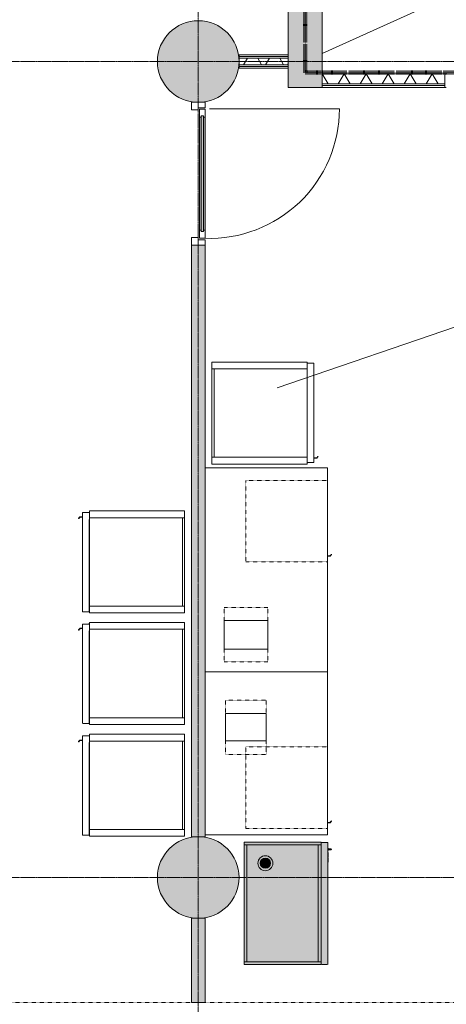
# Model space of a CAD drawing. Header units: millimetres. Extents: x -281 to 121694, y -16481 to 65128.
# Tile 17 of 256: x 15888 to 19022, y 9067 to 16307. Entities that reach past the tile are written whole.
import ezdxf

# ---------------------------------------------------------------- set-up
doc = ezdxf.new("R2010")
doc.units = ezdxf.units.MM
for name, pattern in [('ARC FS 060 minutes', [7.2, 2.4, -1.6, 0, -1.6, 0, -1.6]), ('Grid Line', [12, 6, -2, 2, -2]), ('NLRS_Dash-0_6mm_Space-0_6mm_cpz', [1.2, 0.6, -0.6])]:
    doc.linetypes.add(name, pattern=pattern)
for name, color, linetype, lineweight in [('A--A2__Ruwbouw', 8, 'Continuous', 5), ('A--L$01A__Algemeen', 7, 'Continuous', 5), ('A--L$07A__Stramien', 1, 'Continuous', 5), ('A--L21__Buitenwanden', 3, 'Continuous', 5), ('A--L22__Binnenwanden', 2, 'Continuous', 5), ('A--L23__Vloeren', 3, 'Continuous', 5), ('A--L28__Hoofddraagconstructies', 3, 'Continuous', 5), ('A--L3__Afbouw', 2, 'Continuous', 5), ('A--L5__InstallatiesW', 7, 'Continuous', 5), ('A--L82__LosseGebruikersInvent', 1, 'Continuous', 5), ('A--L8__LosseInventaris', 1, 'Continuous', 5), ('A--LD30__DetailPenMiddel', 3, 'NLRS_Dash-0_6mm_Space-0_6mm_cpz', 5), ('A--TR9__AlgVoorz', 1, 'Continuous', 5)]:
    doc.layers.add(name, color=color, linetype=linetype, lineweight=lineweight)

# ---------------------------------------------------------------- blocks, each defined once
blk = doc.blocks.new('TBR-B-BWK-C-BES-ARC-R25_rvt-1-L_80_ 13')
at = {"layer": 'A--A2__Ruwbouw'}
h = blk.add_hatch(color=21, dxfattribs=at)
h.paths.add_polyline_path([(17938.6, 15810), (18110, 15810), (18110, 18545), (17860, 18545), (17860, 15810)])
h.paths.add_polyline_path([(18110, 19675), (18110, 22125), (17860, 22125), (17860, 21700), (17862, 21698), (17862, 21682), (17860, 21680), (17862, 21680), (17862, 20520), (17860, 20520), (17862, 20518), (17862, 20502), (17860, 20500), (17862, 20498), (17862, 20482), (17860, 20480), (17862, 20480), (17862, 19920), (17860, 19920), (17862, 19918), (17862, 19902), (17860, 19900), (17860, 19675), (17938.6, 19675)])
at = {"layer": 'A--L28__Hoofddraagconstructies'}
for points in [[(17200, 15700), (17258.5, 15705.8), (17314.8, 15722.8), (17366.7, 15750.6), (17412.1, 15787.9), (17449.4, 15833.3), (17477.2, 15885.2), (17494.2, 15941.5), (17500, 16000), (17494.2, 16058.5), (17477.2, 16114.8), (17449.4, 16166.7), (17412.1, 16212.1), (17366.7, 16249.4), (17314.8, 16277.2), (17258.5, 16294.2), (17200, 16300), (17141.5, 16294.2), (17085.2, 16277.2), (17033.3, 16249.4), (16987.9, 16212.1), (16950.6, 16166.7), (16922.8, 16114.8), (16905.8, 16058.5), (16900, 16000), (16905.8, 15941.5), (16922.8, 15885.2), (16950.6, 15833.3), (16987.9, 15787.9), (17033.3, 15750.6), (17085.2, 15722.8), (17141.5, 15705.8), (17191.9, 15700.8)], [(17200, 9700), (17258.5, 9705.8), (17314.8, 9722.8), (17366.7, 9750.6), (17412.1, 9787.9), (17449.4, 9833.3), (17477.2, 9885.2), (17494.2, 9941.5), (17500, 10000), (17494.2, 10058.5), (17477.2, 10114.8), (17449.4, 10166.7), (17412.1, 10212.1), (17366.7, 10249.4), (17314.8, 10277.2), (17258.5, 10294.2), (17200, 10300), (17141.5, 10294.2), (17085.2, 10277.2), (17033.3, 10249.4), (16987.9, 10212.1), (16950.6, 10166.7), (16922.8, 10114.8), (16905.8, 10058.5), (16900, 10000), (16905.8, 9941.5), (16922.8, 9885.2), (16950.6, 9833.3), (16987.9, 9787.9), (17033.3, 9750.6), (17085.2, 9722.8), (17141.5, 9705.8), (17191.9, 9700.8)]]:
    blk.add_hatch(color=21, dxfattribs=at).paths.add_polyline_path(points)
at = {"layer": 'A--L22__Binnenwanden', "color": 241, "lineweight": 18}
for p, q in [((17860, 18545), (17860, 15810)), ((18110, 15810), (18110, 17810)), ((17860, 15810), (18110, 15810))]:
    blk.add_line(p, q, dxfattribs=at)
at = {"layer": 'A--L28__Hoofddraagconstructies', "color": 241, "lineweight": 18}
for centre, start, end in [((17200, 16000), 0, 180), ((17200, 16000), 180, 360), ((17200, 10000), 0, 180), ((17200, 10000), 180, 360)]:
    blk.add_arc(centre, 300, start, end, dxfattribs=at)
blk = doc.blocks.new('65_GM_LIB_fire separation vertical_gen_arc - 060 minutes-2361043-L_80_ 13')
at = {"layer": 'A--L$01A__Algemeen', "linetype": 'ARC FS 060 minutes', "lineweight": 100}
blk.add_line((0, 0), (4215, 0), dxfattribs=at)
blk = doc.blocks.new('65_GM_LIB_fire separation vertical_gen_arc - 060 minutes-2388611-L_80_ 13')
at = {"layer": 'A--L$01A__Algemeen', "linetype": 'ARC FS 060 minutes', "lineweight": 100}
blk.add_line((0, 0), (2015.9, 0), dxfattribs=at)
blk = doc.blocks.new('TBR-B-INS-BR-ARC-R25_rvt-1-L_80_ 13')
at = {"layer": 'A--L$01A__Algemeen', "color": 130, "lineweight": 9}
for name, p, rotation in [('65_GM_LIB_fire separation vertical_gen_arc - 060 minutes-2388611-L_80_ 13', (17985, 15919.1), 89.99999999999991), ('65_GM_LIB_fire separation vertical_gen_arc - 060 minutes-2361043-L_80_ 13', (22200, 15919.1), 180)]:
    blk.add_blockref(name, p, dxfattribs=dict(at, rotation=rotation))
blk = doc.blocks.new('NLRS_30_DO_WB_deur enkel draai-SH_gen_cpz1 - 32_31_14_deur enkel glas_gen_aluminium_1050x2800_systeemwand-51066813-L_80_ 13')
at = {"layer": 'A--L3__Afbouw'}
for p, q in [((-485, 50), (-525, 50)), ((-525, 50), (-525, 30.8)), ((-525, 30.8), (-524, 30.8)), ((-524, 30), (-525, 30)), ((-525, 30), (-525, -46.5)), ((-524, 30.8), (-524, 30)), ((-486, 0), (-486, 0.8)), ((-486, 0.8), (-485, 0.8)), ((-470, 0), (-486, 0)), ((-485, 0.8), (-485, 50)), ((-470, -46.5), (-470, 0)), ((470, 0), (470, -46.5)), ((486, 0), (470, 0)), ((525, 50), (485, 50)), ((485, 50), (485, 0.8)), ((485, 0.8), (486, 0.8)), ((486, 0.8), (486, 0)), ((524, 30), (524, 30.8)), ((524, 30.8), (525, 30.8)), ((525, 30), (524, 30)), ((-525, -46.5), (-524, -46.5)), ((-524, -47.3), (-525, -47.3)), ((-525, -47.3), (-525, -50)), ((-525, -50), (-470, -50)), ((-524, -46.5), (-524, -47.3)), ((-471, -47.3), (-471, -46.5)), ((-471, -46.5), (-470, -46.5)), ((-470, -47.3), (-471, -47.3)), ((-470, -50), (-470, -47.3)), ((470, -46.5), (471, -46.5)), ((471, -47.3), (470, -47.3)), ((470, -47.3), (470, -50)), ((470, -50), (525, -50)), ((471, -46.5), (471, -47.3)), ((524, -47.3), (524, -46.5)), ((524, -46.5), (525, -46.5)), ((525, -47.3), (524, -47.3))]:
    blk.add_line(p, q, dxfattribs=at)
blk = doc.blocks.new('NLRS_30_DO_UN_paneel-SH_gen_cpz - 32_30_paneel_gen-62735369-L_80_ 13')
at = {"layer": 'A--L3__Afbouw'}
for points in [[(425, 7.5), (-425, 7.5), (-425, -7.5), (425, -7.5)], [(415, 20), (-415, 20), (-415, 8.3), (415, 8.3)], [(416, 7.5), (415, 8.3), (415, 7.5)], [(415, -20), (415, -8.3), (-415, -8.3), (-415, -20), (-44.9, -20)], [(416, -8.3), (415, -7.5), (415, -8.3)]]:
    blk.add_hatch(color=256, dxfattribs=at).paths.add_polyline_path(points)
for p, q in [((-475, 20), (-475, 17.3)), ((-415, 20), (-475, 20)), ((-475, 20), (-475, 17.3)), ((-475, 17.3), (-474, 17.3)), ((-474, 17.3), (-475, 17.3)), ((-474, 16.5), (-475, 16.5)), ((-475, 16.5), (-475, -12.5)), ((-474, 17.3), (-474, 16.5)), ((425, 7.5), (-425, 7.5)), ((-425, 7.5), (-425, -7.5)), ((-425, -7.5), (-425, 7.5)), ((-425, 7.5), (-416, 7.5)), ((-416, 7.5), (-416, 8.3)), ((-416, 8.3), (-415, 8.3)), ((-415, 8.3), (-415, 20)), ((-415, 20), (415, 20)), ((415, 8.3), (-415, 8.3)), ((475, 20), (415, 20)), ((415, 20), (415, 8.3)), ((415, 8.3), (416, 8.3)), ((416, 8.3), (416, 7.5)), ((416, 7.5), (425, 7.5)), ((425, -7.5), (425, 7.5)), ((425, 7.5), (425, -7.5)), ((474, 16.5), (474, 17.3)), ((474, 17.3), (475, 17.3)), ((475, 17.3), (474, 17.3)), ((475, 16.5), (474, 16.5)), ((475, 17.3), (475, 20)), ((475, 20), (475, 17.3)), ((475, -12.5), (475, 16.5)), ((-475, -12.5), (-474, -12.5)), ((-474, -13.3), (-475, -13.3)), ((-475, -13.3), (-475, -20)), ((-475, -20), (-415, -20)), ((-474, -12.5), (-474, -13.3)), ((-425, -7.5), (425, -7.5)), ((-416, -7.5), (-425, -7.5)), ((-416, -8.3), (-416, -7.5)), ((-415, -8.3), (-416, -8.3)), ((-415, -20), (-415, -8.3)), ((-415, -8.3), (415, -8.3)), ((415, -20), (-415, -20)), ((416, -8.3), (415, -8.3)), ((415, -8.3), (415, -20)), ((415, -20), (475, -20)), ((425, -7.5), (416, -7.5)), ((416, -7.5), (416, -8.3)), ((474, -13.3), (474, -12.5)), ((474, -12.5), (475, -12.5)), ((475, -13.3), (474, -13.3)), ((475, -20), (475, -13.3))]:
    blk.add_line(p, q, dxfattribs=at)
blk = doc.blocks.new('NLRS_30_DO_UN_clearance zone-SH_gen_cpz - NLRS_30_DO_UN_clearance zone-SH_gen_cpz-62715436-L_80_ 13')
at = {"layer": 'A--L3__Afbouw'}
blk.add_line((-477.5, 1006.6), (-477.5, 53.5), dxfattribs=at)
blk.add_arc((-477.5, 53.5), 953.1, 357.9857, 90, dxfattribs=at)
blk = doc.blocks.new('NLRS_82_FU_UN_lab en spoel tafels_gen_kad - labtafel zonder onderkast dxbxh 900x1200x950-V270-L_80_ 13')
at = {"layer": 'A--L$01A__Algemeen'}
for p, q in [((-600, 262.7), (-600, -637.3)), ((600, -637.3), (600, 262.7)), ((-600, -637.3), (600, -637.3))]:
    blk.add_line(p, q, dxfattribs=at)
blk = doc.blocks.new('NLRS_82_SE_UN_koelkast_vriezer_incubator_gen_kad - koelkast dxbxh 750x750x1800-49283073-L_80_ 13')
at = {"layer": 'A--L8__LosseInventaris'}
for p, q in [((-280.3, 79), (-330.3, 79)), ((-330.3, 79), (-330.3, -621)), ((-280.3, 79), (369.7, 79)), ((-280.3, 63), (-280.3, 79)), ((-280.3, -621), (-280.3, 79)), ((369.7, 79), (369.7, 63)), ((419.7, 79), (369.7, 79)), ((369.7, 79), (369.7, -621)), ((419.7, -621), (419.7, 79)), ((369.7, 63), (-280.3, 63)), ((-280.3, 63), (369.7, 63)), ((-280.3, -621), (-280.3, 63)), ((369.7, -621), (369.7, 63)), ((-330.3, -621), (-280.3, -621)), ((-318.8, -621), (-268.8, -621)), ((-318.8, -670), (-318.8, -621)), ((369.7, -621), (-280.3, -621)), ((-268.8, -622), (-268.8, -621)), ((411.2, -622), (-268.8, -622)), ((369.7, -621), (419.7, -621)), ((411.2, -670), (411.2, -622)), ((-317.8, -671), (410.2, -671)), ((-287.8, -671), (-287.8, -688.7)), ((-286, -692.5), (-276.3, -700.6)), ((-285.3, -687.5), (-285.3, -671)), ((-274.5, -698.9), (-283.5, -691.3))]:
    blk.add_line(p, q, dxfattribs=at)
for centre, radius, start, end in [((-305.3, -621), 15, 180, 204.89873), ((-282.8, -688.7), 5, 180, 230), ((-280.3, -687.5), 5, 180, 230), ((-275.3, -699.8), 1.26, 220, 50)]:
    blk.add_arc(centre, radius, start, end, dxfattribs=at)
for points, knots in [([(-317.8, -671), (-317.9, -671), (-318, -671), (-318.2, -670.9), (-318.3, -670.9), (-318.4, -670.8), (-318.5, -670.7), (-318.7, -670.5), (-318.8, -670.3), (-318.8, -670.1), (-318.8, -670)], [0, 0, 0, 0, 0.166667, 0.25, 0.333333, 0.416667, 0.5, 0.666667, 0.833333, 1, 1, 1, 1]), ([(411.2, -670), (411.2, -670.1), (411.2, -670.3), (411.1, -670.5), (410.9, -670.7), (410.8, -670.8), (410.7, -670.9), (410.6, -670.9), (410.4, -671), (410.3, -671), (410.2, -671)], [-1, -1, -1, -1, -0.833333, -0.666667, -0.5, -0.416667, -0.333333, -0.25, -0.166667, 0, 0, 0, 0])]:
    blk.add_open_spline(points, degree=3, knots=knots, dxfattribs=at)
blk = doc.blocks.new('NLRS_82_SE_UN_koelkast_vriezer_incubator_gen_kad - vriezer dxbxh 750x750x1600-49275504-L_80_ 13')
at = {"layer": 'A--L8__LosseInventaris'}
for p, q in [((-280.3, 79), (-330.3, 79)), ((-330.3, 79), (-330.3, -621)), ((-280.3, 79), (369.7, 79)), ((-280.3, 63), (-280.3, 79)), ((-280.3, -621), (-280.3, 79)), ((369.7, 79), (369.7, 63)), ((419.7, 79), (369.7, 79)), ((369.7, 79), (369.7, -621)), ((419.7, -621), (419.7, 79)), ((369.7, 63), (-280.3, 63)), ((-280.3, 63), (369.7, 63)), ((-280.3, -621), (-280.3, 63)), ((369.7, -621), (369.7, 63)), ((-330.3, -621), (-280.3, -621)), ((-318.8, -621), (-268.8, -621)), ((-318.8, -670), (-318.8, -621)), ((369.7, -621), (-280.3, -621)), ((-268.8, -622), (-268.8, -621)), ((411.2, -622), (-268.8, -622)), ((369.7, -621), (419.7, -621)), ((411.2, -670), (411.2, -622)), ((-317.8, -671), (410.2, -671)), ((-287.8, -671), (-287.8, -688.7)), ((-286, -692.5), (-276.3, -700.6)), ((-285.3, -687.5), (-285.3, -671)), ((-274.5, -698.9), (-283.5, -691.3))]:
    blk.add_line(p, q, dxfattribs=at)
for centre, radius, start, end in [((-305.3, -621), 15, 180, 204.89873), ((-282.8, -688.7), 5, 180, 230), ((-280.3, -687.5), 5, 180, 230), ((-275.3, -699.8), 1.26, 220, 50)]:
    blk.add_arc(centre, radius, start, end, dxfattribs=at)
for points, knots in [([(-317.8, -671), (-317.9, -671), (-318, -671), (-318.2, -670.9), (-318.3, -670.9), (-318.4, -670.8), (-318.5, -670.7), (-318.7, -670.5), (-318.8, -670.3), (-318.8, -670.1), (-318.8, -670)], [0, 0, 0, 0, 0.166667, 0.25, 0.333333, 0.416667, 0.5, 0.666667, 0.833333, 1, 1, 1, 1]), ([(411.2, -670), (411.2, -670.1), (411.2, -670.3), (411.1, -670.5), (410.9, -670.7), (410.8, -670.8), (410.7, -670.9), (410.6, -670.9), (410.4, -671), (410.3, -671), (410.2, -671)], [-1, -1, -1, -1, -0.833333, -0.666667, -0.5, -0.416667, -0.333333, -0.25, -0.166667, 0, 0, 0, 0])]:
    blk.add_open_spline(points, degree=3, knots=knots, dxfattribs=at)
blk = doc.blocks.new('NLRS_82_FU_UN__veiligheid_ kast_gen_kad - veiligheidskast brand enkel dxbxh 615x900x2000-50444125-L_80_ 13')
at = {"layer": 'A--L5__InstallatiesW'}
for points in [[(-405.3, 29), (-405.3, -514), (-403.3, -516), (-387.3, -516), (-385.3, -514), (-385.3, 47), (-387.3, 49), (-403.3, 49), (-405.3, 47)], [(-385.3, 29), (474.7, 29), (474.7, 49), (-385.3, 49)], [(474.7, 20.7), (474.7, -514), (476.7, -516), (492.7, -516), (494.7, -514), (494.7, 47), (492.7, 49), (476.7, 49), (474.7, 47)], [(304.2, -107), (305.6, -116.7), (309.7, -125.7), (317.7, -134.5), (325.5, -139.2), (330.5, -141.3), (339.7, -142.5), (349.4, -141.1), (358.5, -137), (367.2, -129), (371.9, -121.2), (374, -116.2), (375.2, -107), (373.8, -97.3), (369.7, -88.2), (361.7, -79.5), (353.9, -74.8), (348.9, -72.7), (339.7, -71.5), (330, -72.9), (321, -77), (313.2, -83.7), (307.5, -92.8), (305.4, -97.8)], [(-385, -496), (-384.3, -516), (-383.3, -516), (-384.3, -496), (-384.7, -496)], [(-383.3, -496), (-383.3, -516), (472.7, -516), (472.7, -496), (-273.1, -496)], [(472.7, -496), (473.7, -516), (474.4, -516), (473.7, -496), (473.2, -496)], [(474.4, -516), (474.7, -516), (474.4, -496)], [(-405.1, -561), (-404.5, -561), (-405.1, -521)], [(-404.5, -519.7), (-404.5, -521), (490.9, -521), (490.9, -516), (-404.5, -516.7), (-404.5, -518.5)], [(-404.5, -521), (-404.5, -561), (490.9, -561), (490.9, -521), (-273.1, -521)], [(-404.5, -561), (-404.5, -566), (490.9, -565.3), (490.9, -561), (-273.1, -561)], [(336.7, -567), (492.7, -566), (491.7, -566), (336.7, -566)], [(490.9, -561), (491.5, -561), (490.9, -521)]]:
    blk.add_hatch(color=10, dxfattribs=at).paths.add_polyline_path(points)
h = blk.add_hatch(color=10, dxfattribs=at)
h.paths.add_polyline_path([(-385.3, -145.9), (-385.3, -496), (474.7, -496), (474.7, 29), (-385.3, 29), (-385.3, -134.5)])
h.paths.add_polyline_path([(284.7, -107), (286.6, -92.8), (292.1, -79.5), (300.8, -68.1), (312.2, -59.4), (325.5, -53.9), (339.7, -52), (353.9, -53.9), (367.2, -59.4), (378.6, -68.1), (387.3, -79.5), (392.8, -92.8), (394.7, -107), (392.8, -121.2), (387.3, -134.5), (378.6, -145.9), (363.4, -156.2), (353.9, -160.1), (339.7, -162), (325.5, -160.1), (312.2, -154.6), (300.8, -145.9), (292.1, -134.5), (286.6, -121.2)])
h = blk.add_hatch(color=10, dxfattribs=at)
h.paths.add_polyline_path([(284.7, -107), (288, -124.8), (292.1, -134.5), (300.8, -145.9), (314.6, -155.6), (325.5, -160.1), (339.7, -162), (357.5, -158.7), (370.4, -152.1), (378.6, -145.9), (387.3, -134.5), (392.8, -121.2), (394.7, -107), (391.4, -89.2), (384.8, -76.3), (378.6, -68.1), (363.4, -57.8), (353.9, -53.9), (339.7, -52), (322, -55.3), (312.2, -59.4), (300.8, -68.1), (292.1, -79.5), (286.6, -92.8)])
h.paths.add_polyline_path([(302.2, -107), (304.2, -95.6), (309, -86), (314.6, -79.4), (322.3, -74), (331.5, -70.6), (341.2, -69.7), (351.1, -71.5), (360.7, -76.3), (367.3, -81.9), (372.7, -89.6), (376.1, -98.8), (377, -108.5), (375.4, -118.1), (370.4, -128), (363.4, -135.7), (357.5, -139.9), (348.9, -143.3), (339.7, -144.5), (330, -143.2), (318.7, -137.7), (312.1, -132.1), (306.8, -124.8), (303.4, -116.2), (302.4, -108.5)])
at = {"layer": 'A--L8__LosseInventaris'}
h = blk.add_hatch(color=10, dxfattribs=at)
h.paths.add_polyline_path([(302.2, -107), (303.5, -116.7), (309, -128), (314.6, -134.6), (322, -139.9), (330.5, -143.3), (339.7, -144.5), (351.1, -142.5), (360.7, -137.7), (367.3, -132.1), (372.6, -124.8), (376, -116.2), (377.2, -107), (375.9, -97.3), (370.4, -86), (363.4, -78.3), (357.5, -74.1), (349.4, -70.8), (339.7, -69.5), (330, -70.8), (318.7, -76.3), (312.1, -81.9), (306.8, -89.2), (303.4, -97.8)])
h.paths.add_polyline_path([(304.2, -107), (305.6, -97.3), (309.7, -88.2), (316.4, -80.5), (322, -76.3), (330.5, -72.7), (339.7, -71.5), (349.4, -72.9), (358.5, -77), (366.2, -83.7), (370.4, -89.2), (374, -97.8), (375.2, -107), (373.8, -116.7), (369.7, -125.7), (363, -133.5), (357.5, -137.7), (348.9, -141.3), (339.7, -142.5), (330, -141.1), (321, -137), (313.2, -130.3), (309, -124.8), (305.4, -116.2)])
for points in [[(439.1, -587.2), (440.2, -591.6), (441.7, -588.2), (440.9, -579), (440.2, -579)], [(439.2, -567), (439.2, -571), (441.7, -571), (441.4, -567), (440.2, -567)], [(439.6, -579), (441.7, -579), (440.9, -571), (439.6, -571)], [(441.7, -567), (441.7, -571), (444.2, -571), (444, -567), (442.7, -567)], [(441.7, -579), (443.8, -579), (443, -571), (441.7, -571)], [(441.7, -588.2), (443.2, -591.6), (444.3, -587.2), (442.5, -579), (441.7, -579)], [(439.1, -585), (439.6, -583.8), (439.1, -584.8)]]:
    blk.add_hatch(color=10, dxfattribs=at).paths.add_polyline_path(points)
at = {"layer": 'A--L5__InstallatiesW', "color": 31}
for p, q in [((-405.3, 47), (-405.3, -514)), ((-387.3, 49), (-403.3, 49)), ((474.7, 49), (-385.3, 49)), ((-385.3, 49), (-385.3, 29)), ((-385.3, -514), (-385.3, 47)), ((-385.3, 29), (474.7, 29)), ((474.7, 29), (-385.3, 29)), ((-385.3, 29), (-385.3, -496)), ((474.7, 29), (474.7, 49)), ((474.7, 47), (474.7, -514)), ((474.7, -496), (474.7, 29)), ((492.7, 49), (476.7, 49)), ((494.7, -514), (494.7, 47)), ((-385.3, -496), (-385.3, -516)), ((-385.3, -496), (474.7, -496)), ((-383.3, -496), (-383.8, -496)), ((-383.3, -496), (472.7, -496)), ((473.2, -496), (472.7, -496)), ((474.7, -516), (474.7, -496)), ((-405.3, -521), (-405.3, -561)), ((-403.3, -516), (-404.5, -516)), ((-404.5, -566), (490.9, -566)), ((-403.3, -516), (-387.3, -516)), ((-385, -516), (-387.3, -516)), ((-385.3, -514), (-385.3, -516)), ((-385.3, -516), (-383.3, -516)), ((472.7, -516), (-383.3, -516)), ((316.7, -566), (316.7, -567)), ((316.7, -567), (336.7, -567)), ((316.7, -567), (336.6, -567)), ((492.7, -567), (336.7, -567)), ((352.4, -567.6), (347.9, -567.6)), ((363.7, -567.6), (352.4, -567.6)), ((372.6, -567.6), (363.7, -567.6)), ((378.8, -567.6), (372.6, -567.6)), ((380.9, -567.6), (378.8, -567.6)), ((388.2, -567.6), (386.4, -567.6)), ((393.7, -567.6), (388.2, -567.6)), ((402.9, -567.6), (393.7, -567.6)), ((410.2, -567.6), (402.9, -567.6)), ((415.3, -567.6), (410.2, -567.6)), ((418.2, -567.6), (415.3, -567.6)), ((419.3, -567.6), (418.2, -567.6)), ((472.7, -516), (474.7, -516)), ((476.7, -516), (474.4, -516)), ((474.7, -516), (474.7, -514)), ((476.7, -516), (492.7, -516)), ((491.7, -516), (491.7, -566)), ((491.7, -561), (491.7, -521)), ((492.7, -567), (492.7, -516))]:
    blk.add_line(p, q, dxfattribs=at)
at = {"layer": 'A--L5__InstallatiesW', "color": 31, "flags": 128}
for points in [[(-405.3, -516.8), (-405.3, -516.8), (-405.3, -516.7), (-405.3, -516.7), (-405.3, -516.7), (-405.3, -516.6), (-405.3, -516.6), (-405.3, -516.6), (-405.3, -516.5), (-405.2, -516.5), (-405.2, -516.5), (-405.2, -516.5), (-405.2, -516.4), (-405.2, -516.4), (-405.2, -516.4), (-405.2, -516.3), (-405.1, -516.3), (-405.1, -516.3), (-405.1, -516.3), (-405.1, -516.2), (-405.1, -516.2), (-405, -516.2), (-405, -516.2), (-405, -516.2), (-405, -516.1), (-404.9, -516.1), (-404.9, -516.1), (-404.9, -516.1), (-404.8, -516.1), (-404.8, -516.1), (-404.8, -516.1), (-404.8, -516), (-404.7, -516), (-404.7, -516), (-404.7, -516), (-404.6, -516), (-404.6, -516), (-404.6, -516), (-404.5, -516)], [(-404.6, -566), (-404.6, -566), (-404.6, -566), (-404.7, -566), (-404.7, -566), (-404.7, -566), (-404.8, -566), (-404.8, -565.9), (-404.8, -565.9), (-404.8, -565.9), (-404.9, -565.9), (-404.9, -565.9), (-404.9, -565.9), (-405, -565.9), (-405, -565.8), (-405, -565.8), (-405, -565.8), (-405.1, -565.8), (-405.1, -565.8), (-405.1, -565.7), (-405.1, -565.7), (-405.1, -565.7), (-405.2, -565.7), (-405.2, -565.6), (-405.2, -565.6), (-405.2, -565.6), (-405.2, -565.5), (-405.2, -565.5), (-405.2, -565.5), (-405.3, -565.5), (-405.3, -565.4), (-405.3, -565.4), (-405.3, -565.4), (-405.3, -565.3), (-405.3, -565.3), (-405.3, -565.3), (-405.3, -565.2), (-405.3, -565.2), (-405.3, -565.2)], [(491.7, -565.4), (491.7, -565.5), (491.6, -565.5), (491.6, -565.5), (491.6, -565.5), (491.6, -565.6), (491.6, -565.6), (491.6, -565.6), (491.6, -565.7), (491.5, -565.7), (491.5, -565.7), (491.5, -565.7), (491.5, -565.8), (491.5, -565.8), (491.4, -565.8), (491.4, -565.8), (491.4, -565.8), (491.4, -565.9), (491.3, -565.9), (491.3, -565.9), (491.3, -565.9), (491.2, -565.9), (491.2, -565.9), (491.2, -565.9), (491.2, -566), (491.1, -566), (491.1, -566), (491.1, -566), (491, -566), (491, -566)], [(491.2, -516.1), (491.2, -516.1), (491.2, -516.1), (491.3, -516.1), (491.3, -516.1), (491.3, -516.1), (491.4, -516.1), (491.4, -516.2), (491.4, -516.2), (491.4, -516.2), (491.5, -516.2), (491.5, -516.2), (491.5, -516.3), (491.5, -516.3), (491.5, -516.3), (491.6, -516.3), (491.6, -516.4), (491.6, -516.4), (491.6, -516.4), (491.6, -516.5), (491.6, -516.5), (491.6, -516.5), (491.7, -516.5), (491.7, -516.6), (491.7, -516.6)]]:
    blk.add_lwpolyline(points, dxfattribs=at)
at = {"layer": 'A--L5__InstallatiesW', "color": 31}
for centre, radius, start, end in [((-403.3, 47), 2, 90, 180), ((-387.3, 47), 2, 360, 90), ((476.7, 47), 2, 90, 180), ((492.7, 47), 2, 360, 90), ((339.7, -107), 55, 90, 270), ((339.7, -107), 55, 270, 90), ((-403.3, -514), 2, 180, 270), ((-387.3, -514), 2, 270, 360), ((476.7, -514), 2, 180, 270), ((492.7, -514), 2, 270, 0)]:
    blk.add_arc(centre, radius, start, end, dxfattribs=at)
at = {"layer": 'A--L8__LosseInventaris', "color": 31}
for p, q in [((436.7, -567), (436.7, -571)), ((436.7, -567), (436.7, -571)), ((436.7, -571), (439.2, -571)), ((436.7, -571), (441.7, -571)), ((438.7, -568.5), (438.7, -579)), ((438.7, -568.5), (438.7, -579)), ((439.1, -568.5), (438.7, -568.5)), ((439.1, -568.5), (438.7, -568.5)), ((439.1, -571), (438.7, -571)), ((439.1, -571), (438.7, -571)), ((441.7, -571), (446.7, -571)), ((444.2, -571), (446.7, -571)), ((444.7, -568.5), (444.3, -568.5)), ((444.7, -568.5), (444.3, -568.5)), ((444.7, -571), (444.3, -571)), ((444.7, -571), (444.3, -571)), ((444.7, -579), (444.7, -568.5)), ((444.7, -579), (444.7, -568.5)), ((446.7, -571), (446.7, -567)), ((446.7, -571), (446.7, -567))]:
    blk.add_line(p, q, dxfattribs=at)
at = {"layer": 'A--L8__LosseInventaris', "color": 31, "flags": 128}
for points in [[(438.7, -589), (438.7, -589), (438.7, -589), (438.7, -588.9), (438.7, -588.9), (438.7, -588.8), (438.7, -588.7), (438.7, -588.6), (438.7, -588.5), (438.7, -588.4), (438.7, -588.2), (438.7, -588), (438.7, -587.9), (438.7, -587.7), (438.7, -587.5), (438.7, -587.3), (438.7, -587), (438.7, -586.8), (438.7, -586.5), (438.7, -586.2), (438.7, -586), (438.7, -585.7), (438.7, -585.4), (438.7, -585.1), (438.7, -584.7), (438.7, -584.4), (438.7, -584.1), (438.7, -583.7), (438.7, -583.4), (438.7, -583), (438.7, -582.6), (438.7, -582.2), (438.7, -581.9), (438.7, -581.5), (438.7, -581.1), (438.7, -580.7), (438.7, -580.3), (438.7, -579.9), (438.7, -579.5), (438.7, -579.1), (438.7, -579)], [(438.7, -579), (438.7, -579.4), (438.7, -579.8), (438.7, -580.2), (438.7, -580.6), (438.7, -581), (438.7, -581.4), (438.7, -581.8), (438.7, -582.1), (438.7, -582.5), (438.7, -582.9), (438.7, -583.3), (438.7, -583.6), (438.7, -584), (438.7, -584.3), (438.7, -584.6), (438.7, -585), (438.7, -585.3), (438.7, -585.6), (438.7, -585.9), (438.7, -586.2), (438.7, -586.4), (438.7, -586.7), (438.7, -587), (438.7, -587.2), (438.7, -587.4), (438.7, -587.6), (438.7, -587.8), (438.7, -588), (438.7, -588.2), (438.7, -588.3), (438.7, -588.5), (438.7, -588.6), (438.7, -588.7), (438.7, -588.8), (438.7, -588.9), (438.7, -588.9), (438.7, -589), (438.7, -589), (438.7, -589)], [(444.7, -579), (444.7, -579.4), (444.7, -579.8), (444.7, -580.2), (444.7, -580.6), (444.7, -581), (444.7, -581.4), (444.7, -581.8), (444.7, -582.1), (444.7, -582.5), (444.7, -582.9), (444.7, -583.3), (444.7, -583.6), (444.7, -584), (444.7, -584.3), (444.7, -584.6), (444.7, -585), (444.7, -585.3), (444.7, -585.6), (444.7, -585.9), (444.7, -586.2), (444.7, -586.4), (444.7, -586.7), (444.7, -587), (444.7, -587.2), (444.7, -587.4), (444.7, -587.6), (444.7, -587.8), (444.7, -588), (444.7, -588.2), (444.7, -588.3), (444.7, -588.5), (444.7, -588.6), (444.7, -588.7), (444.7, -588.8), (444.7, -588.9), (444.7, -588.9), (444.7, -589), (444.7, -589), (444.7, -589)], [(444.7, -589), (444.7, -589), (444.7, -589), (444.7, -588.9), (444.7, -588.9), (444.7, -588.8), (444.7, -588.7), (444.7, -588.6), (444.7, -588.5), (444.7, -588.4), (444.7, -588.2), (444.7, -588), (444.7, -587.9), (444.7, -587.7), (444.7, -587.5), (444.7, -587.3), (444.7, -587), (444.7, -586.8), (444.7, -586.5), (444.7, -586.2), (444.7, -586), (444.7, -585.7), (444.7, -585.4), (444.7, -585.1), (444.7, -584.7), (444.7, -584.4), (444.7, -584.1), (444.7, -583.7), (444.7, -583.4), (444.7, -583), (444.7, -582.6), (444.7, -582.2), (444.7, -581.9), (444.7, -581.5), (444.7, -581.1), (444.7, -580.7), (444.7, -580.3), (444.7, -579.9), (444.7, -579.5), (444.7, -579.1), (444.7, -579)], [(439.8, -591.3), (439.7, -591.3), (439.6, -591.2), (439.5, -591.1), (439.5, -591), (439.4, -590.9), (439.3, -590.8), (439.2, -590.7), (439.2, -590.6), (439.1, -590.5), (439.1, -590.4), (439, -590.3), (439, -590.2), (438.9, -590.1), (438.9, -590), (438.8, -589.9), (438.8, -589.7), (438.8, -589.6), (438.7, -589.5), (438.7, -589.4), (438.7, -589.3), (438.7, -589.2), (438.7, -589), (438.7, -589)], [(441.7, -592), (441.6, -592), (441.5, -592), (441.3, -592), (441.2, -592), (441.1, -591.9), (441, -591.9), (440.9, -591.9), (440.8, -591.8), (440.6, -591.8), (440.5, -591.8), (440.4, -591.7), (440.3, -591.7)], [(443.1, -591.6), (443, -591.7), (442.9, -591.8), (442.8, -591.8), (442.7, -591.8), (442.6, -591.9), (442.4, -591.9), (442.3, -591.9), (442.2, -592), (442.1, -592), (442, -592), (441.9, -592), (441.7, -592), (441.7, -592)], [(444.7, -589), (444.7, -589.1), (444.7, -589.2), (444.7, -589.4), (444.7, -589.5), (444.6, -589.6), (444.6, -589.7), (444.6, -589.8), (444.5, -589.9), (444.5, -590.1), (444.5, -590.2), (444.4, -590.3), (444.4, -590.4), (444.3, -590.5), (444.2, -590.6), (444.2, -590.7), (444.1, -590.8), (444, -590.9), (444, -591), (443.9, -591.1), (443.8, -591.2), (443.7, -591.2), (443.6, -591.3)]]:
    blk.add_lwpolyline(points, dxfattribs=at)
at = {"layer": 'A--L8__LosseInventaris', "color": 31}
for radius, start, end in [(37.5, 90, 270), (35.5, 90, 270), (37.5, 270, 90), (35.5, 270, 90)]:
    blk.add_arc((339.7, -107), radius, start, end, dxfattribs=at)
blk = doc.blocks.new('NLRS_82_SE_LB_laboratorium apparaat space reservation_gen_cpz - lab apparaat_tafelniveau-57700859-L_80_ 13')
at = {"layer": 'A--L8__LosseInventaris', "linetype": 'NLRS_Dash-0_6mm_Space-0_6mm_cpz'}
for p, q in [((-200, 150), (200, 150)), ((-200, 150), (-200, -150)), ((200, 150), (200, -150)), ((-200, -150), (200, -150))]:
    blk.add_line(p, q, dxfattribs=at)
at = {"layer": 'A--L8__LosseInventaris'}
for p, q in [((100, 150), (-100, 150)), ((-100, 150), (-100, -150)), ((100, -150), (100, 150)), ((-100, -150), (100, -150))]:
    blk.add_line(p, q, dxfattribs=at)
blk = doc.blocks.new('NLRS_82_SE_LB_laboratorium apparaat space reservation_gen_cpz - lab apparaat_tafelniveau-57700860-L_80_ 13')
at = {"layer": 'A--L8__LosseInventaris', "linetype": 'NLRS_Dash-0_6mm_Space-0_6mm_cpz'}
for p, q in [((-200, 160), (200, 160)), ((-200, 160), (-200, -160)), ((200, 160), (200, -160)), ((-200, -160), (200, -160))]:
    blk.add_line(p, q, dxfattribs=at)
at = {"layer": 'A--L8__LosseInventaris'}
for p, q in [((105, 160), (-105, 160)), ((-105, 160), (-105, -160)), ((105, -160), (105, 160)), ((-105, -160), (105, -160))]:
    blk.add_line(p, q, dxfattribs=at)
blk = doc.blocks.new('NLRS_82_SE_UN_koelkast_vriezer_incubator_gen_kad - vriezer onder tafel dxbxh 600x600x850-55101312-L_80_ 13')
at = {"layer": 'A--L8__LosseInventaris', "linetype": 'NLRS_Dash-0_6mm_Space-0_6mm_cpz'}
for p, q in [((-255.3, 79), (344.7, 79)), ((-255.3, -521), (-255.3, 79)), ((344.7, 79), (344.7, -521)), ((344.7, -521), (-255.3, -521))]:
    blk.add_line(p, q, dxfattribs=at)
at = {"layer": 'A--L8__LosseInventaris'}
for p, q in [((-212.8, -521), (-212.8, -538.7)), ((-211, -542.5), (-201.3, -550.6)), ((-210.3, -537.5), (-210.3, -521)), ((-199.5, -548.9), (-208.5, -541.3))]:
    blk.add_line(p, q, dxfattribs=at)
for centre, radius, start, end in [((-207.8, -538.7), 5, 180, 230), ((-207.8, -538.7), 5, 180, 230), ((-205.3, -537.5), 5, 180, 230), ((-205.3, -537.5), 5, 180, 230), ((-200.3, -549.8), 1.26, 220, 50), ((-200.3, -549.8), 1.26, 220, 50)]:
    blk.add_arc(centre, radius, start, end, dxfattribs=at)
blk = doc.blocks.new('NLRS_82_SE_UN_koelkast_vriezer_incubator_gen_kad - vriezer onder tafel dxbxh 600x600x850-55101314-L_80_ 13')
at = {"layer": 'A--L8__LosseInventaris', "linetype": 'NLRS_Dash-0_6mm_Space-0_6mm_cpz'}
for p, q in [((-255.3, 79), (344.7, 79)), ((-255.3, -521), (-255.3, 79)), ((344.7, 79), (344.7, -521)), ((344.7, -521), (-255.3, -521))]:
    blk.add_line(p, q, dxfattribs=at)
at = {"layer": 'A--L8__LosseInventaris'}
for p, q in [((-212.8, -521), (-212.8, -538.7)), ((-211, -542.5), (-201.3, -550.6)), ((-210.3, -537.5), (-210.3, -521)), ((-199.5, -548.9), (-208.5, -541.3))]:
    blk.add_line(p, q, dxfattribs=at)
for centre, radius, start, end in [((-207.8, -538.7), 5, 180, 230), ((-207.8, -538.7), 5, 180, 230), ((-205.3, -537.5), 5, 180, 230), ((-205.3, -537.5), 5, 180, 230), ((-200.3, -549.8), 1.26, 220, 50), ((-200.3, -549.8), 1.26, 220, 50)]:
    blk.add_arc(centre, radius, start, end, dxfattribs=at)
blk = doc.blocks.new('NLRS_82_FU_UN_lab en spoel tafels_gen_kad - labtafel zonder onderkast dxbxh 900x1500x950-V231-L_80_ 13')
at = {"layer": 'A--L$01A__Algemeen'}
for p, q in [((-750, 262.7), (-750, -637.3)), ((750, -637.3), (750, 262.7)), ((-750, -637.3), (750, -637.3))]:
    blk.add_line(p, q, dxfattribs=at)

msp = doc.modelspace()

# ---------------------------------------------------------------- hatches: boundary and pattern name
at = {"layer": 'A--A2__Ruwbouw'}
h = msp.add_hatch(dxfattribs=at)
h.set_pattern_fill('FP_35', color=256, angle=60, style=0, pattern_type=2)
h.set_pattern_definition([(60, (17680, 15950), (-121.24, 70), []), (120, (17680, 15950), (-121.24, -70), [])])
h.paths.add_polyline_path([(17860, 15975), (17860, 16025), (17500, 16025), (17500, 15975), (17565.3, 15975)])
h = msp.add_hatch(dxfattribs=at)
h.set_pattern_fill('FP_20', color=256, angle=-300, style=0, pattern_type=2)
h.set_pattern_definition([(240, (20050, 15910), (121.244, -70), []), (300, (20050, 15910), (121.244, 70), [])])
h.paths.add_polyline_path([(21087.5, 15835), (21990, 15835), (21990, 15910), (21087.5, 15910), (21087.5, 15856.3)])
h.paths.add_polyline_path([(18685.3, 15835), (19012.5, 15835), (19012.5, 15910), (18110, 15910), (18110, 15835)])
for points in [[(17250, 14200), (17250, 14650), (17150, 14650), (17150, 14200), (17191.9, 14200)], [(17150, 10300), (17250, 10300), (17250, 14200), (17150, 14200), (17150, 10977.2)], [(17191.9, 9080), (17250, 9080), (17250, 9700), (17150, 9700), (17150, 9080)]]:
    msp.add_hatch(color=256, dxfattribs=at).paths.add_polyline_path(points)

# ---------------------------------------------------------------- linework, layer by layer
at = {"layer": 'A--L$07A__Stramien', "linetype": 'Grid Line'}
for p, q in [((17200, 64428.4), (17200, 5044.8)), ((100373, 16000), (-281.1, 16000)), ((100373, 10000), (-281.1, 10000))]:
    msp.add_line(p, q, dxfattribs=at)
at = {"layer": 'A--L21__Buitenwanden'}
for p, q in [((17860, 16050), (17500, 16050)), ((17500, 16050), (17500, 15950)), ((17500, 16037.5), (17860, 16037.5)), ((17500, 16025), (17860, 16025)), ((17860, 15950), (17860, 16050)), ((17500, 15975), (17860, 15975)), ((17500, 15962.5), (17860, 15962.5)), ((17500, 15950), (17860, 15950)), ((19022.5, 15910), (18110, 15910)), ((18110, 15910), (18110, 15810)), ((19012.5, 15810), (19012.5, 15910)), ((19012.5, 15835), (18110, 15835)), ((19012.5, 15822.5), (18110, 15822.5)), ((18110, 15810), (19012.5, 15810)), ((17250, 14650), (17150, 14650)), ((17150, 14650), (17150, 10300)), ((17250, 10300), (17250, 14650)), ((17150, 10300), (17250, 10300)), ((17250, 9700), (17150, 9700)), ((17150, 9700), (17150, 9080)), ((17250, 9080), (17250, 9700)), ((17150, 9080), (17250, 9080))]:
    msp.add_line(p, q, dxfattribs=at)
at = {"layer": 'A--L23__Vloeren', "color": 7}
msp.add_line((19022.5, 15810), (19012.5, 15810), dxfattribs=at)
at = {"layer": 'A--LD30__DetailPenMiddel', "linetype": 'Continuous'}
msp.add_line((18110, 16060), (21990, 17810), dxfattribs=at)
at = {"layer": 'A--LD30__DetailPenMiddel'}
for p, q in [((17150, 9080), (9355, 9080)), ((24350, 9080), (17250, 9080))]:
    msp.add_line(p, q, dxfattribs=at)
at = {"layer": 'A--TR9__AlgVoorz'}
msp.add_line((17780.4, 13600.7), (22620.5, 15255.2), dxfattribs=at)

# ---------------------------------------------------------------- block references
at = {"lineweight": 5}
for name in ['TBR-B-INS-BR-ARC-R25_rvt-1-L_80_ 13', 'TBR-B-BWK-C-BES-ARC-R25_rvt-1-L_80_ 13']:
    msp.add_blockref(name, (0, 0), dxfattribs=at)
at = {"layer": 'A--L3__Afbouw', "rotation": 270.0000000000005}
for name, p in [('NLRS_30_DO_WB_deur enkel draai-SH_gen_cpz1 - 32_31_14_deur enkel glas_gen_aluminium_1050x2800_systeemwand-51066813-L_80_ 13', (17200, 15175)), ('NLRS_30_DO_UN_paneel-SH_gen_cpz - 32_30_paneel_gen-62735369-L_80_ 13', (17230, 15175)), ('NLRS_30_DO_UN_clearance zone-SH_gen_cpz - NLRS_30_DO_UN_clearance zone-SH_gen_cpz-62715436-L_80_ 13', (17230, 15175))]:
    msp.add_blockref(name, p, dxfattribs=at)
at = {"layer": 'A--L5__InstallatiesW', "color": 31, "rotation": 89.9999999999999}
msp.add_blockref('NLRS_82_FU_UN__veiligheid_ kast_gen_kad - veiligheidskast brand enkel dxbxh 615x900x2000-50444125-L_80_ 13', (17586, 9765.3), dxfattribs=at)
at = {"layer": 'A--L82__LosseGebruikersInvent', "rotation": 89.9999999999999}
for name, p in [('NLRS_82_FU_UN_lab en spoel tafels_gen_kad - labtafel zonder onderkast dxbxh 900x1500x950-V231-L_80_ 13', (17512.7, 12263.4)), ('NLRS_82_FU_UN_lab en spoel tafels_gen_kad - labtafel zonder onderkast dxbxh 900x1200x950-V270-L_80_ 13', (17512.7, 10913.4))]:
    msp.add_blockref(name, p, dxfattribs=at)
at = {"layer": 'A--L8__LosseInventaris'}
for name, p, rotation in [('NLRS_82_SE_UN_koelkast_vriezer_incubator_gen_kad - koelkast dxbxh 750x750x1800-49283073-L_80_ 13', (17379, 13370.3), 89.99999999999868), ('NLRS_82_SE_UN_koelkast_vriezer_incubator_gen_kad - vriezer dxbxh 750x750x1600-49275504-L_80_ 13', (17021, 12364.7), 269.9999999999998), ('NLRS_82_SE_UN_koelkast_vriezer_incubator_gen_kad - vriezer dxbxh 750x750x1600-49275504-L_80_ 13', (17021, 11544.7), 269.9999999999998), ('NLRS_82_SE_UN_koelkast_vriezer_incubator_gen_kad - koelkast dxbxh 750x750x1800-49283073-L_80_ 13', (17021, 10722.6), 269.9999999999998)]:
    msp.add_blockref(name, p, dxfattribs=dict(at, rotation=rotation))
at = {"layer": 'A--L8__LosseInventaris', "linetype": 'NLRS_Dash-0_6mm_Space-0_6mm_cpz'}
for name, p, rotation in [('NLRS_82_SE_UN_koelkast_vriezer_incubator_gen_kad - vriezer onder tafel dxbxh 600x600x850-55101314-L_80_ 13', (17629, 12575.3), 89.99999999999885), ('NLRS_82_SE_LB_laboratorium apparaat space reservation_gen_cpz - lab apparaat_tafelniveau-57700860-L_80_ 13', (17550, 11785), 269.9999999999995), ('NLRS_82_SE_LB_laboratorium apparaat space reservation_gen_cpz - lab apparaat_tafelniveau-57700859-L_80_ 13', (17550, 11105), 269.9999999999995), ('NLRS_82_SE_UN_koelkast_vriezer_incubator_gen_kad - vriezer onder tafel dxbxh 600x600x850-55101312-L_80_ 13', (17629, 10615.3), 89.99999999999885)]:
    msp.add_blockref(name, p, dxfattribs=dict(at, rotation=rotation))

doc.saveas('drawing.dxf')
